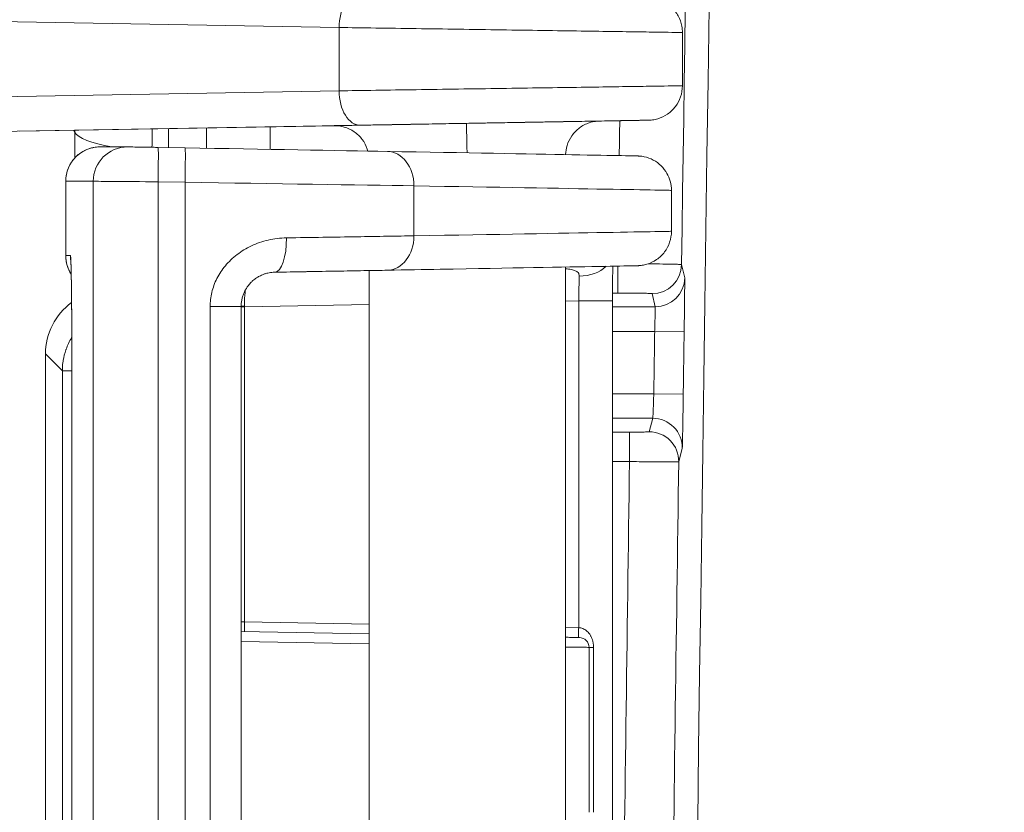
# Model space of a CAD drawing. Header units: inches. Extents: x -374 to 640, y -945 to 1059.
# Tile 178 of 222: x 119.759 to 120.76, y 63.994 to 64.8. Entities that reach past the tile are written whole.
import ezdxf

# ---------------------------------------------------------------- set-up
doc = ezdxf.new("R2010")
doc.units = ezdxf.units.IN
doc.header["$LTSCALE"] = 5
doc.header["$MEASUREMENT"] = 0
doc.layers.add('Visible (ANSI)', color=7, linetype='Continuous', lineweight=18)
doc.layers.add('Visible Narrow (ANSI)', color=7, linetype='Continuous', lineweight=5)

msp = doc.modelspace()

# ---------------------------------------------------------------- linework, layer by layer
at = {"layer": 'Visible (ANSI)'}
for p, q in [((120.43265, 64.78718), (120.43265, 64.73297)), ((120.34768, 64.69709), (120.36797, 64.69744)), ((119.75859, 64.68677), (120.07952, 64.69239)), ((119.90988, 64.6701), (119.90988, 64.68942)), ((119.8684, 64.67081), (119.84042, 64.67081)), ((119.92689, 64.6698), (119.89945, 64.67028)), ((119.8054, 64.63581), (119.8054, 64.56018)), ((120.42151, 64.62656), (120.42151, 64.58492)), ((120.1139, 64.54497), (120.1139, 63.61039)), ((120.3139, 64.54855), (120.3139, 63.60681)), ((119.98382, 63.64707), (119.98382, 64.50828)), ((120.36164, 64.51404), (120.36164, 63.64131)), ((119.78488, 63.70506), (119.78488, 64.46008)), ((119.81162, 64.46016), (119.81162, 63.69519)), ((120.1139, 64.17533), (119.98382, 64.1776)), ((120.33766, 63.99375), (120.33766, 64.1616))]:
    msp.add_line(p, q, dxfattribs=at)
for centre, major_axis, ratio, start_param, end_param in [((119.84042, 64.63581), (0, 0.035), 0.9998954, 6.2831547, 6.2831853), ((119.8684, 64.63581), (0, 0.035), 0.9998954, 6.265732, 6.2831853), ((119.92301, 64.6698), (-0.26506, 0.00463), 0.0002524, 3.8008237, 4.6977628), ((120.13192, 64.63119), (0.00062, 0.03499), 0.7904204, 6.2831846, 6.2835964), ((120.05488, 64.63207), (0.24948, -0.00374), 0.000217, 3.1415708, 3.1415963), ((119.1715, 64.64777), (1.25, -0.02121), 0.0002453, 6.2831844, 6.2831895), ((120.13192, 64.58029), (0.00062, -0.03499), 0.7904204, 6.2827736, 6.2831853), ((119.84989, 64.46006), (-0.04598, 0.04598), 0.9996955, 6.1312296, 7.0684312), ((120.32766, 64.1616), (0, 0.01), 0.9998954, 4.712389, 6.2656434)]:
    msp.add_ellipse(centre, major_axis=major_axis, ratio=ratio, start_param=start_param, end_param=end_param, dxfattribs=at)
for points, knots in [([(120.36797, 64.82271), (120.37888, 64.82252), (120.38718, 64.82237), (120.39468, 64.82224), (120.39641, 64.82221), (120.39773, 64.82219), (120.39799, 64.82218), (120.39821, 64.82218), (120.39826, 64.82218), (120.39833, 64.82218), (120.39835, 64.82218), (120.39842, 64.82217), (120.39844, 64.82217), (120.39849, 64.82217), (120.39852, 64.82217), (120.3986, 64.82217), (120.39866, 64.82217), (120.39878, 64.82217), (120.39883, 64.82216), (120.39898, 64.82216), (120.3991, 64.82215), (120.3997, 64.82213), (120.4002, 64.82209), (120.40167, 64.82197), (120.40264, 64.82184), (120.40652, 64.82117), (120.4094, 64.82029), (120.4155, 64.81752), (120.41869, 64.8154), (120.42416, 64.81034), (120.42651, 64.80734), (120.4301, 64.80083), (120.43138, 64.79724), (120.43245, 64.79148), (120.43265, 64.78933), (120.43265, 64.78718)], [0, 0, 0, 0, 0.15109329, 0.15109329, 0.22474221, 0.22474221, 0.25233179, 0.25233179, 0.26267387, 0.26267387, 0.26655257, 0.26655257, 0.2680078, 0.2680078, 0.26894178, 0.26894178, 0.26988743, 0.26988743, 0.27035717, 0.27035717, 0.27130529, 0.27130529, 0.27508452, 0.27508452, 0.28254841, 0.28254841, 0.30509649, 0.30509649, 0.33357052, 0.33357052, 0.36189188, 0.36189188, 0.39021885, 0.39021885, 0.40654376, 0.40654376, 0.40654376, 0.40654376]), ([(120.43265, 64.73297), (120.43265, 64.7292), (120.43203, 64.72537), (120.42963, 64.71828), (120.42786, 64.71491), (120.42339, 64.70896), (120.42064, 64.70632), (120.41453, 64.70209), (120.41109, 64.70044), (120.40576, 64.69887), (120.40395, 64.69849), (120.40121, 64.69814), (120.40028, 64.69806), (120.39926, 64.69801), (120.39915, 64.698), (120.39895, 64.698), (120.39887, 64.69799), (120.39873, 64.69799), (120.39867, 64.69799), (120.39854, 64.69798), (120.3985, 64.69798), (120.39843, 64.69798), (120.39841, 64.69798), (120.39835, 64.69798), (120.39832, 64.69798), (120.39823, 64.69798), (120.39817, 64.69798), (120.39782, 64.69797), (120.39735, 64.69796), (120.39459, 64.69791), (120.39047, 64.69784), (120.38003, 64.69766), (120.37446, 64.69756), (120.36797, 64.69744)], [0, 0, 0, 0, 0.02876363, 0.02876363, 0.05707474, 0.05707474, 0.08540208, 0.08540208, 0.11372882, 0.11372882, 0.12775434, 0.12775434, 0.13477693, 0.13477693, 0.13565568, 0.13565568, 0.13638277, 0.13638277, 0.13710547, 0.13710547, 0.13855107, 0.13855107, 0.1400178, 0.1400178, 0.14441509, 0.14441509, 0.15759994, 0.15759994, 0.19718641, 0.19718641, 0.31683319, 0.31683319, 0.40675776, 0.40675776, 0.40675776, 0.40675776]), ([(120.3482, 64.6971), (120.3482, 64.6971), (120.34821, 64.6971), (120.34809, 64.6971), (120.34806, 64.6971), (120.34798, 64.6971), (120.34794, 64.6971), (120.34785, 64.69709), (120.34781, 64.69709), (120.3477, 64.69709), (120.34762, 64.69709), (120.34718, 64.69707), (120.34681, 64.69705), (120.34573, 64.69697), (120.34501, 64.6969), (120.34215, 64.69652), (120.34002, 64.69603), (120.3344, 64.69419), (120.33099, 64.69241), (120.32501, 64.68796), (120.32236, 64.68522), (120.31809, 64.67913), (120.31643, 64.6757), (120.31448, 64.66917), (120.31399, 64.66605), (120.31391, 64.66294)], [0.39030565, 0.39030565, 0.39030565, 0.39030565, 0.39511412, 0.39511412, 0.3960699, 0.3960699, 0.39676401, 0.39676401, 0.39710851, 0.39710851, 0.39780342, 0.39780342, 0.40058905, 0.40058905, 0.40607269, 0.40607269, 0.42258025, 0.42258025, 0.45111856, 0.45111856, 0.47943703, 0.47943703, 0.50776398, 0.50776398, 0.53140026, 0.53140026, 0.53140026, 0.53140026]), ([(120.11269, 64.66654), (120.1125, 64.66722), (120.1123, 64.6679), (120.11089, 64.67209), (120.10911, 64.67546), (120.10464, 64.6814), (120.1019, 64.68405), (120.09578, 64.68828), (120.09234, 64.68993), (120.08701, 64.6915), (120.0852, 64.69188), (120.08245, 64.69223), (120.08153, 64.69231), (120.08025, 64.69237), (120.0799, 64.69239), (120.07943, 64.69239), (120.0793, 64.6924), (120.07909, 64.6924), (120.07901, 64.6924), (120.07889, 64.6924), (120.07885, 64.6924), (120.07877, 64.6924), (120.07874, 64.6924), (120.07864, 64.6924), (120.0786, 64.6924), (120.0785, 64.6924), (120.07847, 64.6924), (120.07842, 64.69239), (120.07841, 64.69239), (120.07839, 64.69239), (120.07839, 64.69239), (120.07839, 64.69239)], [0.02337862, 0.02337862, 0.02337862, 0.02337862, 0.02876073, 0.02876073, 0.05707211, 0.05707211, 0.08539952, 0.08539952, 0.11372622, 0.11372622, 0.12775211, 0.12775211, 0.134831, 0.134831, 0.13748481, 0.13748481, 0.13848078, 0.13848078, 0.13912369, 0.13912369, 0.13947981, 0.13947981, 0.13983678, 0.13983678, 0.14056126, 0.14056126, 0.14199746, 0.14199746, 0.14383702, 0.14383702, 0.14628404, 0.14628404, 0.14628404, 0.14628404]), ([(119.8054, 64.63581), (119.8054, 64.63959), (119.80602, 64.64341), (119.80841, 64.65051), (119.81019, 64.65388), (119.81466, 64.65982), (119.81741, 64.66246), (119.82352, 64.6667), (119.82696, 64.66834), (119.83212, 64.66986), (119.83375, 64.67021), (119.83625, 64.67057), (119.83711, 64.67067), (119.83844, 64.67076), (119.83893, 64.67078), (119.8395, 64.6708), (119.83965, 64.6708), (119.83991, 64.67081), (119.84002, 64.67081), (119.84021, 64.67081), (119.84029, 64.67081), (119.84038, 64.67081), (119.8404, 64.67081), (119.84042, 64.67081)], [0, 0, 0, 0, 0.02876067, 0.02876067, 0.05707197, 0.05707197, 0.08539935, 0.08539935, 0.11372567, 0.11372567, 0.12638931, 0.12638931, 0.13298663, 0.13298663, 0.13672147, 0.13672147, 0.13823428, 0.13823428, 0.1398759, 0.1398759, 0.14184857, 0.14184857, 0.14256625, 0.14256625, 0.14256625, 0.14256625]), ([(119.89945, 64.67028), (119.89759, 64.67031), (119.89578, 64.67035), (119.89399, 64.67038), (119.89358, 64.67038), (119.89318, 64.67039), (119.89278, 64.6704), (119.89083, 64.67043), (119.88889, 64.67047), (119.88704, 64.6705), (119.88683, 64.6705), (119.88661, 64.67051), (119.8864, 64.67051), (119.88441, 64.67054), (119.88253, 64.67058), (119.88079, 64.67061), (119.87896, 64.67064), (119.87729, 64.67067), (119.87582, 64.67069), (119.8744, 64.67072), (119.87317, 64.67074), (119.87217, 64.67075), (119.87204, 64.67076), (119.87191, 64.67076), (119.87179, 64.67076), (119.87097, 64.67077), (119.87032, 64.67079), (119.86986, 64.67079), (119.86975, 64.67079), (119.86965, 64.6708), (119.86956, 64.6708), (119.86922, 64.6708), (119.86904, 64.67081), (119.86901, 64.67081)], [0, 0, 0, 0, 0.1166152, 0.1166152, 0.1166152, 0.1428571, 0.1428571, 0.1428571, 0.2708215, 0.2708215, 0.2708215, 0.2857143, 0.2857143, 0.2857143, 0.4247269, 0.4247269, 0.4247269, 0.5714286, 0.5714286, 0.5714286, 0.7142857, 0.7142857, 0.7142857, 0.7325468, 0.7325468, 0.7325468, 0.8571429, 0.8571429, 0.8571429, 0.8868046, 0.8868046, 0.8868046, 1, 1, 1, 1]), ([(120.13255, 64.66619), (120.21296, 64.66476), (120.27715, 64.66361), (120.34257, 64.66242), (120.35957, 64.6621), (120.37638, 64.66179), (120.38056, 64.6617), (120.38468, 64.66162), (120.38569, 64.6616), (120.38678, 64.66157), (120.38705, 64.66157), (120.38753, 64.66155), (120.38766, 64.66155), (120.38821, 64.66152), (120.3884, 64.66151), (120.38902, 64.66147), (120.38931, 64.66145), (120.38998, 64.66139), (120.39025, 64.66136), (120.39085, 64.66129), (120.39119, 64.66125), (120.39225, 64.66109), (120.39304, 64.66096), (120.39696, 64.66012), (120.40017, 64.65895), (120.40595, 64.65585), (120.40864, 64.65387), (120.41331, 64.6493), (120.41535, 64.64666), (120.41839, 64.64129), (120.41951, 64.63857), (120.42109, 64.63278), (120.42151, 64.62966), (120.42151, 64.62656)], [0, 0, 0, 0, 1.0004479, 1.0004479, 1.52218, 1.52218, 1.7821918, 1.7821918, 1.9092947, 1.9092947, 1.9712793, 1.9712793, 2.0020969, 2.0020969, 2.0136745, 2.0136745, 2.0198997, 2.0198997, 2.0230087, 2.0230087, 2.0261174, 2.0261174, 2.0323641, 2.0323641, 2.0575163, 2.0575163, 2.082445, 2.082445, 2.1073718, 2.1073718, 2.1294467, 2.1294467, 2.153053, 2.153053, 2.153053, 2.153053]), ([(120.42151, 64.58492), (120.42151, 64.58115), (120.42088, 64.57733), (120.41849, 64.57023), (120.41671, 64.56686), (120.41224, 64.56092), (120.4095, 64.55827), (120.40339, 64.55404), (120.39994, 64.5524), (120.3956, 64.55112), (120.39479, 64.55091), (120.39347, 64.55062), (120.39295, 64.55052), (120.39189, 64.55034), (120.39134, 64.55026), (120.3906, 64.55016), (120.39036, 64.55014), (120.38982, 64.55008), (120.38955, 64.55006), (120.38909, 64.55002), (120.38891, 64.55001), (120.3885, 64.54998), (120.38834, 64.54997), (120.38789, 64.54995), (120.38775, 64.54994), (120.38724, 64.54993), (120.38704, 64.54992), (120.38584, 64.54989), (120.38447, 64.54986), (120.37633, 64.5497), (120.36449, 64.54947), (120.31363, 64.54854), (120.25862, 64.54755), (120.16934, 64.54595), (120.1514, 64.54563), (120.13255, 64.5453)], [0, 0, 0, 0, 0.0287647, 0.0287647, 0.0570779, 0.0570779, 0.0854059, 0.0854059, 0.1137122, 0.1137122, 0.1201534, 0.1201534, 0.1242737, 0.1242737, 0.1289068, 0.1289068, 0.131415, 0.131415, 0.1352744, 0.1352744, 0.1397368, 0.1397368, 0.1475869, 0.1475869, 0.1668132, 0.1668132, 0.2244271, 0.2244271, 0.3973055, 0.3973055, 0.9176207, 0.9176207, 1.9184553, 1.9184553, 2.1529945, 2.1529945, 2.1529945, 2.1529945]), ([(119.81101, 64.54116), (119.81058, 64.54184), (119.81017, 64.54252), (119.80798, 64.54647), (119.80669, 64.55006), (119.8056, 64.55584), (119.8054, 64.55801), (119.8054, 64.56018)], [0.927336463, 0.927336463, 0.927336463, 0.927336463, 0.933414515, 0.933414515, 0.961741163, 0.961741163, 0.978233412, 0.978233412, 0.978233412, 0.978233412]), ([(119.81162, 64.46016), (119.81162, 64.47087), (119.81159, 64.48172), (119.81149, 64.50183), (119.81142, 64.51136), (119.81124, 64.52809), (119.81113, 64.53551), (119.81089, 64.5472), (119.81075, 64.55174), (119.81059, 64.55513), (119.81054, 64.5558), (119.81054, 64.5558)], [0, 0, 0, 0, 0.08162574, 0.08162574, 0.16171642, 0.16171642, 0.24144882, 0.24144882, 0.31999303, 0.31999303, 0.35095431, 0.35095431, 0.35095431, 0.35095431]), ([(120.01798, 64.54328), (120.02868, 64.54347), (120.03901, 64.54365), (120.04902, 64.54382), (120.04958, 64.54383), (120.05014, 64.54384), (120.0507, 64.54385), (120.06119, 64.54404), (120.07132, 64.54422), (120.08097, 64.54439), (120.09069, 64.54456), (120.09992, 64.54472), (120.10854, 64.54487), (120.10893, 64.54488), (120.10931, 64.54489), (120.10969, 64.54489), (120.11784, 64.54504), (120.12545, 64.54517), (120.13253, 64.5453)], [0.00000308, 0.00000308, 0.00000308, 0.00000308, 0.23673108, 0.23673108, 0.23673108, 0.25000184, 0.25000184, 0.25000184, 0.49898394, 0.49898394, 0.49898394, 0.75000061, 0.75000061, 0.75000061, 0.76122743, 0.76122743, 0.76122743, 1, 1, 1, 1]), ([(120.36178, 64.54943), (120.36177, 64.54863), (120.36177, 64.54783), (120.36171, 64.54072), (120.36168, 64.53379), (120.36165, 64.52256), (120.36164, 64.51829), (120.36164, 64.51404)], [0.047235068, 0.047235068, 0.047235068, 0.047235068, 0.054267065, 0.054267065, 0.108958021, 0.108958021, 0.141328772, 0.141328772, 0.141328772, 0.141328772]), ([(119.98381, 64.50828), (119.98381, 64.50943), (119.98387, 64.51059), (119.98411, 64.51302), (119.9843, 64.51429), (119.98483, 64.51675), (119.98515, 64.51795), (119.98591, 64.5203), (119.98635, 64.52145), (119.98739, 64.52378), (119.988, 64.52497), (119.98928, 64.52713), (119.98993, 64.52812), (119.99148, 64.53023), (119.9924, 64.53133), (119.99417, 64.53321), (119.99499, 64.53399), (119.99701, 64.53575), (119.99824, 64.53669), (120.00045, 64.53814), (120.00138, 64.5387), (120.0038, 64.53999), (120.00531, 64.54066), (120.00784, 64.54158), (120.00883, 64.54189), (120.01153, 64.5426), (120.01327, 64.54292), (120.01601, 64.5432), (120.01699, 64.54326), (120.01798, 64.54328)], [0, 0, 0, 0, 0.0678683, 0.0678683, 0.1428571, 0.1428571, 0.2147709, 0.2147709, 0.2857143, 0.2857143, 0.3616568, 0.3616568, 0.4285714, 0.4285714, 0.5086234, 0.5086234, 0.5714286, 0.5714286, 0.6554888, 0.6554888, 0.7142857, 0.7142857, 0.8025802, 0.8025802, 0.8571429, 0.8571429, 0.9491884, 0.9491884, 1, 1, 1, 1]), ([(120.32784, 64.1716), (120.32785, 64.1716), (120.32779, 64.1716), (120.32757, 64.1716), (120.3274, 64.17161), (120.32693, 64.17162), (120.32663, 64.17162), (120.32592, 64.17163), (120.32554, 64.17164), (120.32463, 64.17166), (120.3241, 64.17167), (120.323, 64.17169), (120.32243, 64.1717), (120.32116, 64.17172), (120.32046, 64.17173), (120.31906, 64.17176), (120.31837, 64.17177), (120.31688, 64.17179), (120.31607, 64.17181), (120.31481, 64.17183), (120.31436, 64.17184), (120.3139, 64.17185)], [0.00000008, 0.00000008, 0.00000008, 0.00000008, 0.10210818, 0.10210818, 0.20000007, 0.20000007, 0.30433269, 0.30433269, 0.40000005, 0.40000005, 0.50447969, 0.50447969, 0.60000003, 0.60000003, 0.70461055, 0.70461055, 0.80000002, 0.80000002, 0.90691021, 0.90691021, 0.96457103, 0.96457103, 0.96457103, 0.96457103])]:
    msp.add_open_spline(points, degree=3, knots=knots, dxfattribs=at)
for points in [[(120.43265, 64.73297), (120.43265, 64.73297), (120.43265, 64.73297), (120.43265, 64.73297)], [(120.24313, 64.69526), (120.25114, 64.6954), (120.25906, 64.69554), (120.26665, 64.69568)], [(120.28737, 64.69605), (120.28182, 64.69595), (120.27601, 64.69585), (120.26998, 64.69574)], [(120.16752, 64.69396), (120.15754, 64.69378), (120.14776, 64.69361), (120.13837, 64.69345)], [(120.15603, 64.69375), (120.14994, 64.69365), (120.14408, 64.69355), (120.1385, 64.69345)]]:
    msp.add_open_spline(points, degree=3, dxfattribs=at)
at = {"layer": 'Visible Narrow (ANSI)'}
for p, q in [((120.08338, 64.7923), (119.62974, 64.80023)), ((120.08338, 64.7923), (120.08338, 64.72786)), ((120.08338, 64.72786), (119.62974, 64.71993)), ((120.34768, 64.69709), (120.36797, 64.69744)), ((120.10488, 64.69286), (119.65123, 64.68493)), ((119.75859, 64.68677), (120.07952, 64.69239)), ((119.81484, 64.68556), (119.81331, 64.68773)), ((119.81484, 64.68556), (119.81484, 64.65972)), ((119.94843, 64.66943), (119.94843, 64.6901)), ((120.01319, 64.66829), (120.01319, 64.69123)), ((119.83341, 64.63581), (119.80542, 64.63581)), ((119.80542, 64.63581), (119.80542, 64.56018)), ((119.83341, 63.51954), (119.83341, 64.63581)), ((119.92679, 64.63481), (119.89934, 64.63529)), ((119.89934, 63.52007), (119.89934, 64.63529)), ((119.92679, 63.52055), (119.92679, 64.63481)), ((120.15959, 64.58029), (120.15959, 64.63119)), ((120.01319, 64.57642), (120.01319, 64.57642)), ((119.80542, 64.56018), (119.81017, 64.56018)), ((120.36681, 64.54952), (120.36681, 64.52212)), ((120.43498, 64.53761), (120.4318, 64.55107)), ((119.95411, 64.52316), (119.95411, 64.52316)), ((119.95412, 64.52321), (119.95412, 64.52321)), ((119.95413, 64.52327), (119.95413, 64.52327)), ((119.98786, 64.52257), (119.98787, 64.52257)), ((119.98787, 64.52263), (119.98787, 64.52263)), ((119.98788, 64.52268), (119.98788, 64.52268)), ((120.36681, 64.52212), (120.36165, 64.52212)), ((120.40498, 64.50805), (120.40181, 64.52151)), ((119.9523, 63.64707), (119.9523, 64.50828)), ((119.9523, 64.50828), (119.98382, 64.50828)), ((119.98718, 64.50811), (119.98382, 64.50811)), ((120.1139, 64.51032), (119.98718, 64.50811)), ((119.98718, 64.50811), (119.98718, 64.18753)), ((120.32715, 64.51404), (120.3139, 64.51381)), ((120.32715, 64.51404), (120.36164, 64.51404)), ((120.32715, 64.51404), (120.32715, 64.18159)), ((120.36164, 64.50805), (120.40498, 64.50805)), ((120.36164, 64.48305), (120.40443, 64.48305)), ((120.43443, 64.48262), (120.40443, 64.48305)), ((119.80199, 64.44297), (119.78488, 64.46008)), ((119.81162, 64.46016), (119.81162, 63.69519)), ((119.81162, 64.46016), (119.81162, 64.46016)), ((119.80199, 63.72218), (119.80199, 64.44297)), ((119.81162, 64.44297), (119.80199, 64.44297)), ((120.36164, 64.41965), (120.40353, 64.41965)), ((120.43353, 64.41923), (120.40353, 64.41965)), ((120.36164, 64.39466), (120.40252, 64.39466)), ((120.3989, 64.38094), (120.40252, 64.39466)), ((120.36164, 64.38059), (120.37889, 64.38059)), ((120.37889, 64.35059), (120.37889, 64.38059)), ((120.4289, 64.35052), (120.43252, 64.36424)), ((120.36164, 64.35059), (120.37889, 64.35059)), ((120.1139, 64.18532), (119.98718, 64.18753)), ((120.32715, 64.18159), (120.3139, 64.18183)), ((120.1139, 64.16533), (119.98382, 64.1676)), ((120.34225, 63.99375), (120.34225, 64.1616))]:
    msp.add_line(p, q, dxfattribs=at)
for centre, radius, start, end in [((132.61238, 552.0832), 507.11098, 269.3079848, 269.3079849), ((132.61238, 552.0832), 507.11098, 269.3364756, 269.3364757), ((132.61238, 552.0832), 507.11098, 270.0142531, 270.0142532), ((132.61238, -437.54305), 507.11098, 89.30796703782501, 89.30796710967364), ((132.61238, -437.54305), 507.11098, 89.98574681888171, 89.98574689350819), ((132.61238, -437.54305), 507.11098, 90.66352429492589, 90.66352437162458), ((132.61238, -437.54305), 507.11098, 90.69201509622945, 90.69201518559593), ((627.42551, 57.27007), 507.02178, 178.9088992, 181.0911008), ((627.42551, 57.27007), 507.04598, 178.9088992, 179.1772249), ((627.42551, 57.27007), 507.11098, 179.1607888, 179.1648029), ((627.42551, 57.27007), 507.07238, 179.1849544, 179.1921188), ((627.42551, 57.27007), 507.04238, 179.1849544, 179.1921188), ((627.42551, 57.27007), 507.09605, 179.1999602, 179.2605315), ((627.42551, 57.27007), 507.04605, 179.1998893, 179.2605416)]:
    msp.add_arc(centre, radius, start, end, dxfattribs=at)
for centre, major_axis, ratio, start_param, end_param in [((120.10427, 64.7923), (0.00061, 0.03499), 0.5966079, 0.0000499, 1.5812282), ((120.10427, 64.72786), (0.00061, -0.03499), 0.5966079, 4.7019576, 6.2831354), ((120.21359, 64.65975), (-0.00061, 0.03499), 0.0022954, 4.8554104, 6.2831709), ((119.78007, 64.68556), (0.02861, 0.02016), 0.9802271, 5.6600247, 5.7236182), ((119.89425, 64.68565), (-0.07995, 0.00221), 0.2340195, 0.1220892, 1.0243094), ((119.89256, 64.66696), (0.00072, 0.03499), 0.0151535, 4.8109822, 5.3990214), ((119.84042, 64.63581), (0, 0.035), 0.9998954, 0.0000327, 1.5707963), ((119.8684, 64.63581), (0, 0.035), 0.9998954, 0, 1.5707963), ((119.89883, 64.63529), (0.00061, 0.03499), 0.0144599, 4.7126418, 6.2831749), ((119.92628, 64.63481), (0.00061, 0.03499), 0.01446, 4.7126413, 6.2831853), ((120.13192, 64.63119), (0.00062, 0.03499), 0.7904204, 4.7264411, 6.2831846), ((120.05488, 64.63207), (0.24948, -0.00374), 0.000217, 3.1271524, 3.1415708), ((119.89839, 64.63529), (-0.06499, 0.00052), 0.0001169, 4.6977665, 6.2687318), ((119.92245, 64.63481), (0.3, -0.00463), 0.0002229, 0.6592257, 1.556337), ((119.1715, 64.64777), (1.25, -0.02121), 0.0002453, 0.0000042, 0.6592283), ((119.1715, 64.56372), (-1.25, -0.02121), 0.0002453, 2.4823656, 3.1415885), ((120.01737, 64.57827), (0.00061, -0.03499), 0.358127, 6.2829233, 7.8476966), ((120.13192, 64.58029), (0.00062, -0.03499), 0.7904204, 0, 1.556744), ((120.05488, 64.55643), (0.24948, -0.00374), 0.000217, 3.1271298, 3.1271332), ((119.84042, 64.56018), (0, -0.035), 0.9998954, 4.712389, 5.2853201), ((119.84517, 64.56018), (0, -0.035), 0.9998954, 4.712389, 4.8693594), ((119.84517, 64.56018), (0, -0.035), 0.9998954, 4.8790295, 4.8790678), ((120.32695, 64.56447), (-0.035, 0.00053), 0.7201117, 1.6042118, 2.5168654), ((120.40181, 64.5515), (0.0292, 0.00688), 0.9998392, 4.4810076, 6.0373673), ((120.32765, 64.51405), (-0.00061, -0.03502), 0.0144762, 3.9088361, 4.7127134), ((120.40498, 64.53804), (0.0292, 0.00688), 0.9998392, 4.4809807, 6.0373695), ((119.98754, 64.50828), (-0.025, 0.00001), 0.017447, 4.7271745, 4.8620882), ((120.40252, 64.36466), (0.02901, -0.00766), 0.9998371, 0.2441489, 1.8288611), ((120.3989, 64.35094), (0.02901, -0.00766), 0.9998371, 0.244153, 1.8288355), ((119.98733, 64.18753), (-0.00017, -0.01), 0.0144594, 4.7126414, 6.2433417), ((120.34671, 64.1616), (-0.01, 0), 0.0001148, 0.4399925, 1.1086007)]:
    msp.add_ellipse(centre, major_axis=major_axis, ratio=ratio, start_param=start_param, end_param=end_param, dxfattribs=at)
for points, knots in [([(120.43265, 64.78718), (120.43265, 64.78718), (120.43253, 64.78718), (120.42902, 64.78723), (120.41543, 64.78743), (120.39384, 64.78775), (120.36513, 64.78817), (120.33041, 64.78868), (120.29107, 64.78925), (120.24867, 64.78987), (120.20491, 64.79052), (120.16147, 64.79115), (120.12014, 64.79176), (120.09506, 64.79213), (120.08338, 64.7923)], [0.20856578, 0.20856578, 0.20856578, 0.20856578, 0.21428571, 0.28571429, 0.35714286, 0.42857143, 0.5, 0.57142857, 0.64285714, 0.71428571, 0.78571429, 0.85714286, 0.92857143, 0.99999484, 0.99999484, 0.99999484, 0.99999484]), ([(120.43265, 64.73297), (120.43265, 64.73297), (120.43253, 64.73297), (120.42902, 64.73292), (120.41543, 64.73272), (120.39384, 64.73241), (120.36513, 64.73199), (120.33041, 64.73148), (120.29107, 64.7309), (120.24867, 64.73028), (120.20491, 64.72964), (120.16147, 64.729), (120.12014, 64.7284), (120.09506, 64.72803), (120.08338, 64.72786)], [0.20856901, 0.20856901, 0.20856901, 0.20856901, 0.21428571, 0.28571429, 0.35714286, 0.42857143, 0.5, 0.57142857, 0.64285714, 0.71428571, 0.78571429, 0.85714286, 0.92857143, 0.99999357, 0.99999357, 0.99999357, 0.99999357]), ([(120.21298, 64.69475), (120.20348, 64.69458), (120.18491, 64.69426), (120.16602, 64.69393), (120.15673, 64.69377), (120.15603, 64.69375)], [0, 0, 0, 0, 0.06666667, 0.13333333, 0.13874287, 0.13874287, 0.13874287, 0.13874287]), ([(120.36797, 64.69744), (120.37417, 64.69755), (120.3794, 64.69765), (120.38372, 64.69772), (120.38414, 64.69773), (120.38454, 64.69774), (120.38494, 64.69774), (120.38917, 64.69782), (120.39245, 64.69787), (120.39469, 64.69791), (120.39486, 64.69792), (120.39502, 64.69792), (120.39517, 64.69792), (120.3973, 64.69796), (120.39833, 64.69798), (120.39826, 64.69798), (120.39826, 64.69798), (120.39825, 64.69798), (120.39824, 64.69798), (120.39805, 64.69797), (120.39672, 64.69795), (120.39427, 64.69791), (120.39419, 64.69791), (120.39411, 64.69791), (120.39402, 64.69791), (120.39145, 64.69786), (120.38771, 64.6978), (120.38289, 64.69771), (120.38282, 64.69771), (120.38275, 64.69771), (120.38268, 64.69771), (120.37775, 64.69762), (120.37171, 64.69752), (120.36466, 64.6974), (120.35762, 64.69727), (120.34958, 64.69713), (120.34069, 64.69698), (120.3405, 64.69697), (120.3403, 64.69697), (120.3401, 64.69697), (120.33138, 64.69682), (120.32186, 64.69665), (120.31171, 64.69647), (120.3113, 64.69647), (120.31088, 64.69646), (120.31046, 64.69645), (120.30046, 64.69628), (120.28986, 64.69609), (120.27888, 64.6959), (120.27821, 64.69589), (120.27754, 64.69588), (120.27687, 64.69587), (120.26605, 64.69568), (120.25485, 64.69548), (120.24349, 64.69528), (120.24256, 64.69527), (120.24164, 64.69525), (120.24072, 64.69523), (120.22955, 64.69504), (120.21822, 64.69484), (120.20695, 64.69465), (120.20579, 64.69463), (120.20464, 64.69461), (120.20349, 64.69459), (120.19244, 64.69439), (120.18146, 64.6942), (120.1707, 64.69401), (120.16964, 64.69399), (120.16858, 64.69398), (120.16752, 64.69396)], [0, 0, 0, 0, 0.06520962, 0.06520962, 0.06520962, 0.07142857, 0.07142857, 0.07142857, 0.13796877, 0.13796877, 0.13796877, 0.14285714, 0.14285714, 0.14285714, 0.2106854, 0.2106854, 0.2106854, 0.21428571, 0.21428571, 0.21428571, 0.28340841, 0.28340841, 0.28340841, 0.28571429, 0.28571429, 0.28571429, 0.35612966, 0.35612966, 0.35612966, 0.35714286, 0.35714286, 0.35714286, 0.42857143, 0.42857143, 0.42857143, 0.5, 0.5, 0.5, 0.50157073, 0.50157073, 0.50157073, 0.57142857, 0.57142857, 0.57142857, 0.57429242, 0.57429242, 0.57429242, 0.64285714, 0.64285714, 0.64285714, 0.64701493, 0.64701493, 0.64701493, 0.71428571, 0.71428571, 0.71428571, 0.71973836, 0.71973836, 0.71973836, 0.78571429, 0.78571429, 0.78571429, 0.7924643, 0.7924643, 0.7924643, 0.85714286, 0.85714286, 0.85714286, 0.86353022, 0.86353022, 0.86353022, 0.86353022]), ([(120.26998, 64.69574), (120.26928, 64.69573), (120.25997, 64.69557), (120.24106, 64.69524), (120.22248, 64.69491), (120.21298, 64.69475)], [0.86127427, 0.86127427, 0.86127427, 0.86127427, 0.86666667, 0.93333333, 1, 1, 1, 1]), ([(120.26665, 64.69568), (120.26726, 64.69569), (120.27652, 64.69585), (120.29346, 64.69614), (120.31455, 64.69651), (120.33122, 64.6968), (120.34272, 64.69701), (120.34722, 64.69709), (120.34809, 64.6971), (120.3482, 64.6971)], [0.12869608, 0.12869608, 0.12869608, 0.12869608, 0.13333333, 0.2, 0.26666667, 0.33333333, 0.4, 0.46666667, 0.48719673, 0.48719673, 0.48719673, 0.48719673]), ([(120.1385, 64.69345), (120.13688, 64.69342), (120.12755, 64.69326), (120.11203, 64.69299), (120.09537, 64.69269), (120.08386, 64.69249), (120.07801, 64.69239), (120.07808, 64.69239), (120.08406, 64.69249), (120.09569, 64.69269), (120.11246, 64.69299), (120.13365, 64.69335), (120.15062, 64.69365), (120.1599, 64.69381), (120.1605, 64.69382)], [0.18621091, 0.18621091, 0.18621091, 0.18621091, 0.2, 0.26666667, 0.33333333, 0.4, 0.46666667, 0.53333333, 0.6, 0.66666667, 0.73333333, 0.8, 0.86666667, 0.87128322, 0.87128322, 0.87128322, 0.87128322]), ([(120.13837, 64.69345), (120.13764, 64.69344), (120.13692, 64.69342), (120.1362, 64.69341), (120.13476, 64.69338), (120.13332, 64.69336), (120.13189, 64.69333), (120.12247, 64.69317), (120.11348, 64.69301), (120.10488, 64.69286)], [0.923909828, 0.923909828, 0.923909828, 0.923909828, 0.928571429, 0.928571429, 0.928571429, 0.937962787, 0.937962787, 0.937962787, 1, 1, 1, 1]), ([(119.9523, 64.50828), (119.9523, 64.51319), (119.95287, 64.518), (119.95401, 64.52278), (119.95516, 64.52755), (119.95689, 64.53229), (119.95919, 64.53685), (119.96148, 64.5414), (119.96435, 64.54577), (119.96777, 64.54987), (119.97119, 64.55397), (119.97516, 64.55779), (119.97962, 64.56121), (119.98408, 64.56463), (119.98903, 64.56765), (119.99437, 64.57015), (119.99972, 64.57266), (120.00545, 64.57464), (120.0114, 64.57602), (120.01735, 64.5774), (120.02351, 64.57817), (120.0299, 64.57827)], [0, 0, 0, 0, 0.1428571, 0.1428571, 0.1428571, 0.2857143, 0.2857143, 0.2857143, 0.4285714, 0.4285714, 0.4285714, 0.5714286, 0.5714286, 0.5714286, 0.7142857, 0.7142857, 0.7142857, 0.8571429, 0.8571429, 0.8571429, 1, 1, 1, 1]), ([(120.0299, 64.57827), (120.04263, 64.57847), (120.06742, 64.57885), (120.1019, 64.57939), (120.13307, 64.57988), (120.15124, 64.58016), (120.15959, 64.58029)], [0, 0, 0, 0, 0.25, 0.5, 0.75, 0.99998592, 0.99998592, 0.99998592, 0.99998592]), ([(120.3139, 64.54685), (120.31495, 64.54676), (120.31596, 64.54664), (120.31874, 64.54625), (120.32038, 64.54592), (120.32185, 64.54548), (120.32191, 64.54546), (120.32325, 64.54505), (120.32433, 64.54457), (120.3253, 64.54394), (120.3254, 64.54386), (120.32624, 64.54325), (120.32679, 64.54265), (120.32724, 64.5418), (120.32732, 64.54164), (120.32765, 64.54081), (120.32777, 64.54007), (120.32774, 64.53926)], [0.34564666, 0.34564666, 0.34564666, 0.34564666, 0.4233381, 0.4233381, 0.57142857, 0.57142857, 0.57750599, 0.57750599, 0.71428571, 0.71428571, 0.73186185, 0.73186185, 0.85714286, 0.85714286, 0.88613614, 0.88613614, 1, 1, 1, 1]), ([(120.4318, 64.55107), (120.43179, 64.55111), (120.431, 64.55119), (120.42688, 64.55135), (120.41902, 64.55153), (120.4087, 64.5517), (120.40069, 64.5518), (120.3979, 64.55183)], [0, 0, 0, 0, 0.16666667, 0.33333333, 0.5, 0.66666667, 0.74726362, 0.74726362, 0.74726362, 0.74726362]), ([(119.98824, 64.52535), (119.98814, 64.52467), (119.98804, 64.52398), (119.98795, 64.52328), (119.98772, 64.52141), (119.98753, 64.51946), (119.9874, 64.51747), (119.98733, 64.51639), (119.98727, 64.51529), (119.98724, 64.51419), (119.98717, 64.51238), (119.98715, 64.51055), (119.98717, 64.50872)], [0.67390146, 0.67390146, 0.67390146, 0.67390146, 0.71724066, 0.71724066, 0.71724066, 0.83333333, 0.83333333, 0.83333333, 0.89650063, 0.89650063, 0.89650063, 1, 1, 1, 1]), ([(120.40181, 64.52151), (120.4018, 64.52152), (120.40178, 64.52153), (120.40173, 64.52155), (120.40163, 64.52157), (120.40143, 64.5216), (120.40111, 64.52163), (120.40094, 64.52164), (120.40072, 64.52166), (120.40047, 64.52167), (120.40005, 64.5217), (120.3995, 64.52172), (120.39882, 64.52175), (120.39839, 64.52177), (120.39791, 64.52179), (120.39736, 64.5218), (120.39655, 64.52183), (120.3956, 64.52185), (120.39451, 64.52188), (120.39372, 64.5219), (120.39285, 64.52191), (120.39191, 64.52193), (120.39067, 64.52195), (120.38929, 64.52197), (120.38776, 64.52199), (120.3865, 64.52201), (120.38515, 64.52203), (120.38371, 64.52204), (120.38205, 64.52205), (120.38027, 64.52207), (120.3784, 64.52208), (120.37663, 64.52209), (120.37478, 64.5221), (120.37283, 64.52211), (120.37092, 64.52211), (120.36891, 64.52212), (120.36681, 64.52212)], [0, 0, 0, 0, 0.0555329, 0.0555329, 0.0555329, 0.1666667, 0.1666667, 0.1666667, 0.228172, 0.228172, 0.228172, 0.3333333, 0.3333333, 0.3333333, 0.4001313, 0.4001313, 0.4001313, 0.5, 0.5, 0.5, 0.5722975, 0.5722975, 0.5722975, 0.6666667, 0.6666667, 0.6666667, 0.7443053, 0.7443053, 0.7443053, 0.8333333, 0.8333333, 0.8333333, 0.9174454, 0.9174454, 0.9174454, 1, 1, 1, 1]), ([(119.98717, 64.50872), (119.98717, 64.50862), (119.98718, 64.50841), (119.98718, 64.50821), (119.98718, 64.50811)], [0.00003297, 0.00003297, 0.00003297, 0.00003297, 0.5, 1, 1, 1, 1]), ([(119.80199, 64.44297), (119.80199, 64.44564), (119.80216, 64.44842), (119.80253, 64.45128), (119.80263, 64.45207), (119.80275, 64.45287), (119.80288, 64.45367), (119.80345, 64.45708), (119.80432, 64.4606), (119.80554, 64.46416), (119.80565, 64.46445), (119.80575, 64.46474), (119.80585, 64.46503), (119.80725, 64.46889), (119.80907, 64.4728), (119.81142, 64.47667), (119.81148, 64.47677), (119.81154, 64.47687), (119.8116, 64.47697)], [0, 0, 0, 0, 0.11189771, 0.11189771, 0.11189771, 0.14285714, 0.14285714, 0.14285714, 0.27490301, 0.27490301, 0.27490301, 0.28571429, 0.28571429, 0.28571429, 0.42857143, 0.42857143, 0.42857143, 0.43217944, 0.43217944, 0.43217944, 0.43217944]), ([(120.37889, 64.38059), (120.38022, 64.38059), (120.38157, 64.38059), (120.38296, 64.3806), (120.38435, 64.3806), (120.38578, 64.38061), (120.38721, 64.38062), (120.38864, 64.38063), (120.39006, 64.38065), (120.3914, 64.38066), (120.39163, 64.38067), (120.39185, 64.38067), (120.39207, 64.38067), (120.39317, 64.38069), (120.39421, 64.38071), (120.39513, 64.38073), (120.39543, 64.38074), (120.39572, 64.38075), (120.396, 64.38076), (120.39673, 64.38078), (120.39735, 64.3808), (120.39784, 64.38082), (120.39809, 64.38084), (120.39831, 64.38085), (120.39847, 64.38087), (120.39874, 64.38089), (120.39889, 64.38091), (120.3989, 64.38094)], [0, 0, 0, 0, 0.16666667, 0.16666667, 0.16666667, 0.33333333, 0.33333333, 0.33333333, 0.5, 0.5, 0.5, 0.52778195, 0.52778195, 0.52778195, 0.66666667, 0.66666667, 0.66666667, 0.7122858, 0.7122858, 0.7122858, 0.83333333, 0.83333333, 0.83333333, 0.89762355, 0.89762355, 0.89762355, 1, 1, 1, 1]), ([(120.37889, 64.35059), (120.38198, 64.35057), (120.38523, 64.35054), (120.38855, 64.35052), (120.38872, 64.35052), (120.38888, 64.35052), (120.38905, 64.35051), (120.39255, 64.35049), (120.39612, 64.35047), (120.39968, 64.35045), (120.39989, 64.35045), (120.4001, 64.35045), (120.40032, 64.35045), (120.40366, 64.35043), (120.40699, 64.35042), (120.41016, 64.35041), (120.41072, 64.35041), (120.41128, 64.3504), (120.41183, 64.3504), (120.41458, 64.3504), (120.41717, 64.35039), (120.41947, 64.3504), (120.42023, 64.3504), (120.42096, 64.3504), (120.42165, 64.3504), (120.42347, 64.35041), (120.42503, 64.35042), (120.42624, 64.35043), (120.42687, 64.35044), (120.42741, 64.35045), (120.42783, 64.35046), (120.4285, 64.35048), (120.42887, 64.3505), (120.4289, 64.35052)], [0, 0, 0, 0, 0.15861423, 0.15861423, 0.15861423, 0.16666667, 0.16666667, 0.16666667, 0.33333333, 0.33333333, 0.33333333, 0.34325678, 0.34325678, 0.34325678, 0.5, 0.5, 0.5, 0.52784578, 0.52784578, 0.52784578, 0.66666667, 0.66666667, 0.66666667, 0.71249807, 0.71249807, 0.71249807, 0.83333333, 0.83333333, 0.83333333, 0.89711134, 0.89711134, 0.89711134, 0.99880304, 0.99880304, 0.99880304, 0.99880304]), ([(120.32715, 64.18159), (120.32711, 64.18029), (120.32708, 64.17898), (120.32705, 64.17777), (120.32702, 64.17656), (120.327, 64.17545), (120.32698, 64.17453), (120.32696, 64.1736), (120.32695, 64.17286), (120.32695, 64.17236), (120.32694, 64.17193), (120.32694, 64.17168), (120.32695, 64.17162)], [0, 0, 0, 0, 0.25, 0.25, 0.25, 0.5, 0.5, 0.5, 0.75, 0.75, 0.75, 0.96286779, 0.96286779, 0.96286779, 0.96286779]), ([(120.34225, 64.1616), (120.34225, 64.16332), (120.34209, 64.16499), (120.34175, 64.16668), (120.34167, 64.16704), (120.34159, 64.16739), (120.3415, 64.16775), (120.34103, 64.16956), (120.34034, 64.17141), (120.33946, 64.17304), (120.33934, 64.17328), (120.33921, 64.17351), (120.33908, 64.17373), (120.33812, 64.17537), (120.337, 64.17674), (120.3358, 64.17785), (120.33569, 64.17795), (120.33557, 64.17806), (120.33545, 64.17816), (120.33419, 64.17926), (120.33284, 64.18008), (120.33151, 64.18064), (120.33005, 64.18125), (120.3286, 64.18155), (120.32715, 64.18159)], [0, 0, 0, 0, 0.16512456, 0.16512456, 0.16512456, 0.2, 0.2, 0.2, 0.37478428, 0.37478428, 0.37478428, 0.4, 0.4, 0.4, 0.58240935, 0.58240935, 0.58240935, 0.6, 0.6, 0.6, 0.79048337, 0.79048337, 0.79048337, 1, 1, 1, 1]), ([(120.33766, 64.1616), (120.33766, 64.1616), (120.33689, 64.16161), (120.33344, 64.16165), (120.3279, 64.16171), (120.32113, 64.16178), (120.31623, 64.16183), (120.3139, 64.16185)], [0.00920752, 0.00920752, 0.00920752, 0.00920752, 0.2, 0.4, 0.6, 0.8, 0.9776248, 0.9776248, 0.9776248, 0.9776248])]:
    msp.add_open_spline(points, degree=3, knots=knots, dxfattribs=at)
for points in [[(119.81017, 64.56018), (119.81027, 64.56018), (119.81046, 64.55892), (119.81073, 64.55317), (119.81098, 64.54388), (119.8112, 64.53135), (119.81139, 64.51604), (119.81152, 64.49867), (119.8116, 64.47957), (119.81162, 64.46671), (119.81162, 64.46016)], [(120.43443, 64.48262), (120.43448, 64.48617), (120.43458, 64.49343), (120.43473, 64.50506), (120.43486, 64.51672), (120.43497, 64.52738), (120.43502, 64.53528), (120.435, 64.5375), (120.43498, 64.53761)], [(120.40443, 64.48305), (120.40448, 64.48463), (120.40458, 64.48798), (120.40473, 64.49324), (120.40487, 64.49854), (120.40497, 64.50339), (120.40502, 64.50699), (120.405, 64.508), (120.40498, 64.50805)], [(120.40252, 64.39466), (120.40254, 64.39468), (120.40258, 64.39505), (120.40269, 64.39676), (120.40283, 64.39995), (120.40303, 64.40489), (120.40327, 64.41157), (120.40345, 64.41689), (120.40353, 64.41965)], [(120.43252, 64.36424), (120.43254, 64.3643), (120.43258, 64.3651), (120.43268, 64.36888), (120.43283, 64.37591), (120.43303, 64.38676), (120.43327, 64.40154), (120.43344, 64.413), (120.43353, 64.41923)], [(119.98718, 64.18753), (119.98605, 64.18754), (119.98493, 64.18755), (119.98382, 64.18756)]]:
    msp.add_open_spline(points, degree=3, dxfattribs=at)

doc.saveas('drawing.dxf')
